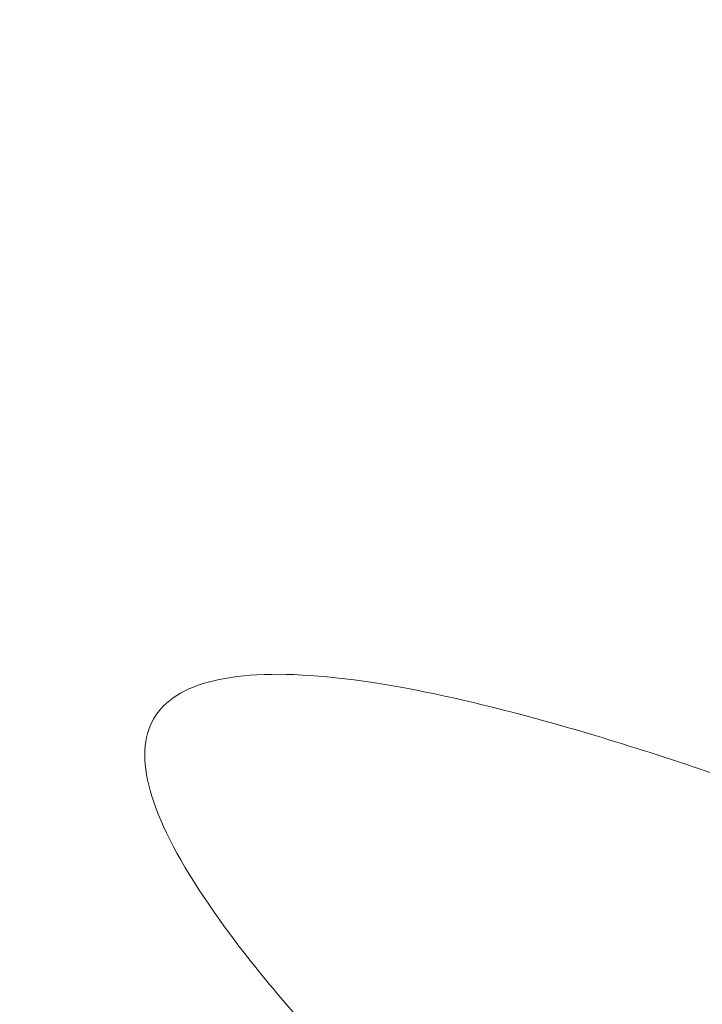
# Model space of a CAD drawing. Header units: millimetres. Extents: x 8 to 1023, y 12 to 832.
# Tile 235 of 256: x 872.909 to 873.16, y 157.808 to 158.169. Entities that reach past the tile are written whole.
import ezdxf

# ---------------------------------------------------------------- set-up
doc = ezdxf.new("R2010")
doc.units = ezdxf.units.MM

msp = doc.modelspace()

# ---------------------------------------------------------------- linework, layer by layer
at = {"color": 7, "linetype": 'Continuous', "lineweight": 30}
msp.add_open_spline([(872.90895, 160.10687), (872.90936, 160.10684), (872.91021, 160.10676), (872.91616, 160.10631), (872.92404, 160.10541), (872.93911, 160.10326), (872.96606, 160.09826), (873.01136, 160.0874), (873.07195, 160.07), (873.14585, 160.04554), (873.23142, 160.01402), (873.32853, 159.97512), (873.43694, 159.92876), (873.55649, 159.87486), (873.68691, 159.81339), (873.82783, 159.74436), (873.97883, 159.66781), (874.13937, 159.58387), (874.30768, 159.4933), (874.48054, 159.39771), (874.6546, 159.29897), (874.82754, 159.1985), (874.99798, 159.09715), (875.17519, 158.98939), (875.3575, 158.876), (875.54298, 158.75791), (875.71959, 158.64293), (875.88668, 158.53175), (876.05617, 158.41654), (876.22568, 158.29835), (876.39412, 158.17681), (876.54847, 158.06171), (876.67039, 157.96799), (876.75867, 157.89861), (876.82438, 157.84585), (876.89233, 157.78999), (876.96174, 157.73126), (877.02995, 157.67152), (877.09228, 157.61462), (877.14532, 157.56386), (877.18818, 157.52069), (877.22223, 157.48442), (877.24952, 157.45343), (877.27029, 157.42809), (877.28423, 157.4093), (877.29138, 157.39887), (877.29445, 157.39384), (877.29425, 157.39471), (877.29418, 157.39501)], degree=3, knots=[0, 0, 0, 0, 0.006482, 0.013419, 0.020925, 0.029005, 0.046897, 0.06711, 0.089636, 0.113403, 0.137688, 0.162498, 0.187849, 0.213754, 0.240221, 0.267251, 0.294843, 0.322993, 0.351699, 0.380362, 0.408479, 0.436062, 0.463036, 0.489326, 0.520013, 0.549793, 0.57868, 0.606677, 0.633781, 0.666449, 0.697889, 0.728164, 0.75744, 0.772235, 0.787967, 0.805504, 0.824847, 0.845989, 0.867814, 0.888157, 0.906956, 0.924209, 0.940221, 0.956376, 0.972802, 0.983649, 0.994337, 1, 1, 1, 1], dxfattribs=at)
at = {"color": 8, "linetype": 'Continuous', "lineweight": 0}
msp.add_open_spline([(873.31814, 157.83096), (873.28209, 157.84616), (873.20985, 157.8766), (873.12177, 157.9068), (873.05068, 157.92503), (872.99803, 157.93066), (872.96479, 157.92385), (872.95154, 157.90448), (872.95936, 157.87244), (872.98828, 157.82792), (873.03783, 157.77169), (873.10547, 157.70578), (873.19064, 157.63112), (873.29212, 157.54884), (873.40829, 157.46015), (873.53834, 157.36588), (873.67972, 157.26788), (873.82901, 157.16827), (873.98363, 157.06892), (874.12754, 156.97982), (874.25846, 156.90137), (874.37533, 156.83347), (874.49095, 156.7684), (874.6165, 156.70011), (874.74851, 156.63124), (874.88158, 156.56585), (875.00141, 156.51132), (875.10683, 156.46803), (875.19575, 156.43706), (875.26673, 156.41886), (875.31966, 156.41292), (875.35267, 156.4199), (875.36536, 156.43953), (875.35772, 156.47151), (875.32853, 156.5162), (875.27914, 156.57225), (875.21112, 156.63842), (875.12625, 156.71294), (875.02517, 156.79516), (874.90923, 156.88371), (874.77927, 156.97792), (874.63764, 157.07607), (874.48812, 157.17587), (874.33355, 157.27522), (874.18963, 157.3643), (874.05865, 157.44277), (873.94161, 157.51077), (873.82622, 157.57571), (873.70088, 157.64387), (873.56928, 157.71246), (873.43531, 157.77856), (873.35724, 157.81348), (873.31814, 157.83096)], degree=3, knots=[0, 0, 0, 0, 0.02068, 0.041438, 0.06265, 0.083436, 0.104419, 0.125116, 0.145801, 0.166483, 0.187528, 0.208586, 0.229292, 0.249996, 0.270773, 0.291465, 0.312443, 0.333437, 0.35415, 0.374937, 0.390444, 0.405922, 0.421534, 0.437436, 0.458478, 0.479239, 0.500082, 0.520826, 0.541537, 0.562584, 0.58354, 0.60426, 0.625089, 0.64572, 0.666418, 0.687551, 0.708339, 0.729318, 0.750002, 0.770696, 0.791371, 0.812402, 0.833458, 0.854166, 0.874882, 0.890464, 0.905965, 0.921544, 0.93736, 0.958411, 0.979172, 1, 1, 1, 1], dxfattribs=at)

doc.saveas('drawing.dxf')
